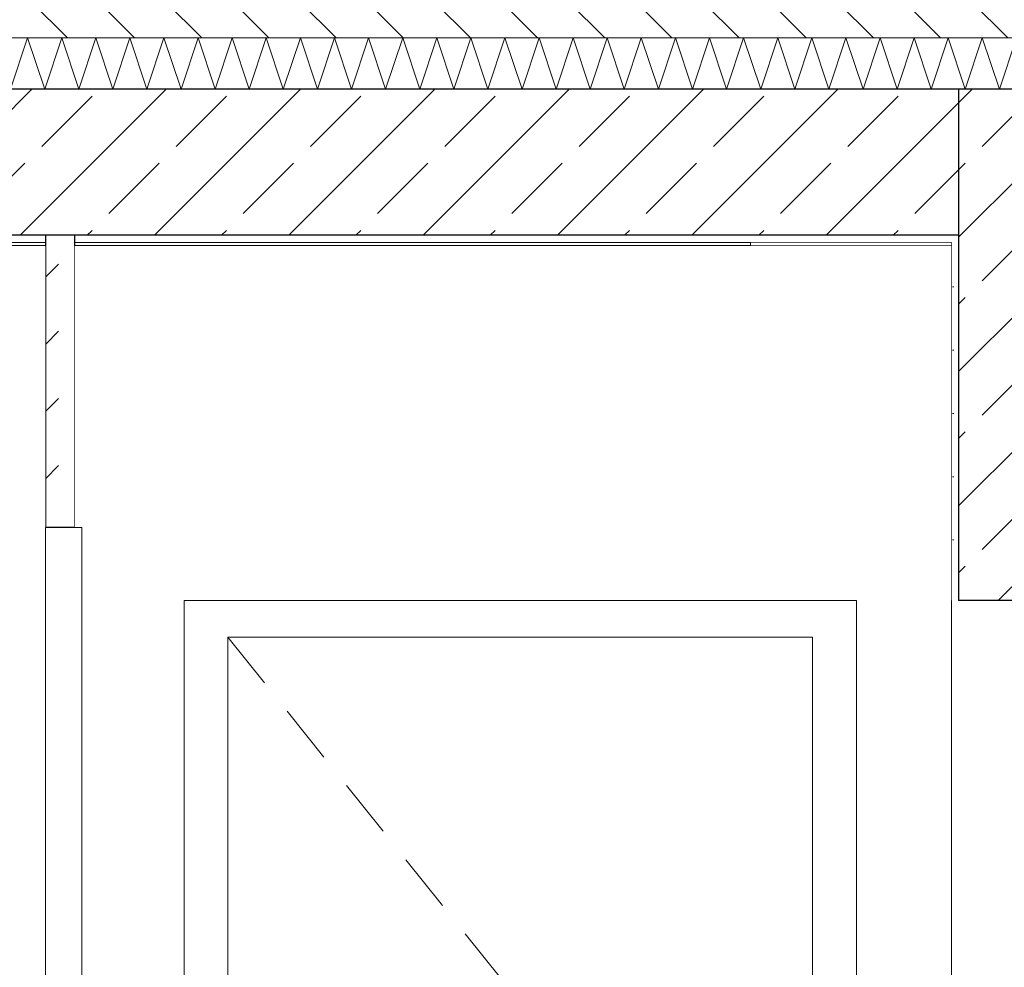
# Model space of a CAD drawing. Header units: millimetres. Extents: x 90539 to 127778, y -34922 to 14506.
# Tile 34 of 256: x 100673 to 102020, y 4438 to 5735. Entities that reach past the tile are written whole.
import ezdxf

# ---------------------------------------------------------------- set-up
doc = ezdxf.new("R2010")
doc.units = ezdxf.units.MM
doc.header["$MEASUREMENT"] = 0
doc.linetypes.add('Wipeout_Contour', pattern=[1000, 0, -1000])
for name, color, linetype in [('Nowe_A-Belki-Wieniec', 7, 'Continuous'), ('Nowe_A-Posadzki', 7, 'Continuous'), ('Nowe_A-Stropy', 7, 'Continuous'), ('Nowe_A-Wentylacja-Mechaniczna-0-5', 7, 'Continuous'), ('Nowe_A-Wymiary-Wewnętrzne', 7, 'Continuous'), ('Nowe_A-Wymiary-Zewnętrzne', 7, 'Continuous'), ('Nowe_A-Ściany-Działowe', 7, 'Continuous'), ('Nowe_A-Ściany-Wewnętrzne', 7, 'Continuous'), ('Nowe_Drzwi Archicad', 7, 'Continuous')]:
    doc.layers.add(name, color=color, linetype=linetype)
for name, color, linetype, lineweight in [('Nowe_A-Belki-Wieniec_Nr_pióra__30', 7, 'Continuous', 25), ('Nowe_A-Posadzki_Nr_pióra__174', 7, 'Continuous', 5), ('Nowe_A-Posadzki_Nr_pióra__9', 7, 'Continuous', 13), ('Nowe_A-Stropy_Nr_pióra__29', 7, 'Continuous', 25), ('Nowe_A-Stropy_Nr_pióra__49', 7, 'Continuous', 15), ('Nowe_A-Wentylacja-Mechaniczna-0-5_Nr_pióra__87', 7, 'Continuous', 13), ('Nowe_A-Wymiary-Wewnętrzne_Nr_pióra__46', 5, 'Continuous', 15), ('Nowe_A-Wymiary-Zewnętrzne_Nr_pióra__46', 5, 'Continuous', 15), ('Nowe_A-Ściany-Działowe_Nr_pióra__27', 7, 'Continuous', 25), ('Nowe_A-Ściany-Wewnętrzne_Nr_pióra__27', 7, 'Continuous', 25), ('Nowe_A-Ściany-Wewnętrzne_Nr_pióra__47', 7, 'Continuous', 15), ('Nowe_A-Ściany-Wewnętrzne_Nr_pióra__87', 7, 'Continuous', 13), ('Nowe_Drzwi Archicad_Nr_pióra__23', 7, 'Continuous', 15), ('Nowe_Drzwi Archicad_Nr_pióra__3', 7, 'Continuous', 13), ('Nowe_Drzwi Archicad_Nr_pióra__87', 7, 'Continuous', 13)]:
    doc.layers.add(name, color=color, linetype=linetype, lineweight=lineweight)
for name, color, linetype, lineweight, true_color in [('Nowe_A-Wymiary-Wewnętrzne_Nr_pióra__45', 7, 'Continuous', 15, 0x40a5ff), ('Nowe_A-Wymiary-Wewnętrzne_Nr_pióra__85', 7, 'Continuous', 13, 0x80c2ff), ('Nowe_A-Wymiary-Zewnętrzne_Nr_pióra__45', 7, 'Continuous', 15, 0x40a5ff), ('Nowe_A-Wymiary-Zewnętrzne_Nr_pióra__85', 7, 'Continuous', 13, 0x80c2ff)]:
    doc.layers.add(name, color=color, linetype=linetype, lineweight=lineweight, true_color=true_color)
doc.styles.add('STYL_AUTOMATYCZNY_2', font='arial.ttf')
doc.dimstyles.new('STYL_AUTOMATYCZNY__1', dxfattribs={"dimtxt": 125, "dimasz": 47.5, "dimexe": 0.18, "dimexo": 20, "dimgap": 0, "dimtad": 1, "dimdec": 1, "dimlfac": 0.1, "dimzin": 0, "dimdsep": 46, "dimtxsty": 'STYL_AUTOMATYCZNY_2', "dimblk": 'ARROWHEAD_11', "dimblk1": 'ARROWHEAD_11', "dimblk2": 'ARROWHEAD_11', "dimcen": 0.09, "dimclrd": 256, "dimclre": 256, "dimclrt": 5, "dimadec": 1, "dimazin": 0, "dimtfac": 1, "dimtdec": 4, "dimtmove": 0, "dimatfit": 3, "dimfxl": 0, "dimtolj": 1, "dimtzin": 0, "dimarcsym": 0})
pattern_1 = [(0, (0, 0), (0, 86.60254), [0, -50]), (0, (25, 43.3), (0, 86.60254), [0, -50])]
pattern_2 = [(45, (0, 0), (-91.92388, 91.92388), []), (45, (-45.96, 45.96), (-91.92388, 91.92388), [97.5, -32.5])]

# ---------------------------------------------------------------- blocks, each defined once
blk = doc.blocks.new('ElemPrzekroju_53')
at = {"color": 254, "linetype": 'Wipeout_Contour', "lineweight": 0, "ltscale": 400359.588987}
blk.add_wipeout([(100707.6, 5430), (99177.6, 5430), (99177.6, 5426), (100707.6, 5426)], dxfattribs=at).dxf.layer = 'Nowe_A-Ściany-Wewnętrzne'
at = {"color": 254, "linetype": 'Wipeout_Contour', "lineweight": 0, "ltscale": 405422.195233}
blk.add_wipeout([(100747.6, 5430), (100747.6, 5426), (101672.6, 5426), (101672.6, 5430)], dxfattribs=at).dxf.layer = 'Nowe_A-Ściany-Wewnętrzne'
blk = doc.blocks.new('ElemPrzekroju_54')
at = {"layer": 'Nowe_A-Ściany-Wewnętrzne_Nr_pióra__27', "color": 7, "linetype": 'Continuous', "lineweight": 25}
blk.add_line((101957.6, 5430), (101957.6, 5390), dxfattribs=at)
at = {"color": 254, "linetype": 'Wipeout_Contour', "lineweight": 0, "ltscale": 510610.455212}
blk.add_wipeout([(101947.6, 4940), (101947.6, 2890), (102092.6, 2890), (102092.6, 4890), (102092.6, 4940)], dxfattribs=at).dxf.layer = 'Nowe_A-Ściany-Wewnętrzne'
at = {"layer": 'Nowe_A-Ściany-Wewnętrzne', "linetype": 'Continuous', "lineweight": 0, "true_color": 0x000000}
h = blk.add_hatch(dxfattribs=at)
h.set_pattern_fill('Tynk', color=18, style=0, pattern_type=2)
h.set_pattern_definition(pattern_1)
h.paths.add_polyline_path([(101947.6, 4940), (101957.6, 4940), (101957.6, 5390), (101957.6, 5430), (101947.6, 5430)])
h = blk.add_hatch(dxfattribs=at)
h.set_pattern_fill('Beton_zbrojony', color=18, style=0, pattern_type=2)
h.set_pattern_definition(pattern_2)
h.paths.add_polyline_path([(101957.6, 5390), (101957.6, 4940), (102207.6, 4940), (102207.6, 5390)])
at = {"layer": 'Nowe_A-Ściany-Wewnętrzne_Nr_pióra__27', "color": 7, "linetype": 'Continuous', "lineweight": 25}
blk.add_line((101957.6, 5390), (101957.6, 4940), dxfattribs=at)
at = {"layer": 'Nowe_A-Ściany-Wewnętrzne_Nr_pióra__27', "color": 7, "linetype": 'Continuous', "lineweight": 25, "flags": 128}
blk.add_lwpolyline([(102207.6, 4940), (102092.6, 4940), (101957.6, 4940)], dxfattribs=at)
at = {"layer": 'Nowe_A-Ściany-Wewnętrzne_Nr_pióra__47', "color": 7, "linetype": 'Continuous', "lineweight": 15}
blk.add_line((101947.6, 5430), (101947.6, 4940), dxfattribs=at)
blk = doc.blocks.new('ElemPrzekroju_55')
at = {"layer": 'Nowe_A-Ściany-Działowe', "linetype": 'Continuous', "lineweight": 0, "true_color": 0x000000}
h = blk.add_hatch(dxfattribs=at)
h.set_pattern_fill('Beton', color=18, style=0, pattern_type=2)
h.set_pattern_definition([(45, (0, 0), (-91.92388, 91.92388), [97.5, -32.5]), (45, (0, 91.92), (-91.92388, 91.92388), [97.5, -32.5])])
h.paths.add_polyline_path([(100707.6, 5440), (100707.6, 5040), (100747.6, 5040), (100747.6, 5440)])
at = {"layer": 'Nowe_A-Ściany-Działowe_Nr_pióra__27', "color": 7, "linetype": 'Continuous', "lineweight": 25}
for p, q in [((100707.6, 5440), (100707.6, 5430)), ((100747.6, 5440), (100747.6, 5430)), ((100707.6, 5430), (100707.6, 5040)), ((100747.6, 5430), (100747.6, 5040)), ((100747.6, 5040), (100707.6, 5040))]:
    blk.add_line(p, q, dxfattribs=at)
blk = doc.blocks.new('ElemPrzekroju_143')
at = {"layer": 'Nowe_A-Stropy', "linetype": 'Continuous', "lineweight": 0, "true_color": 0x000000}
h = blk.add_hatch(dxfattribs=at)
h.set_pattern_fill('Beton_zbrojony', color=18, style=0, pattern_type=2)
h.set_pattern_definition(pattern_2)
h.paths.add_polyline_path([(101957.6, 5640), (99167.6, 5640), (99167.6, 5440), (100707.6, 5440), (100747.6, 5440), (101957.6, 5440)])
h = blk.add_hatch(dxfattribs=at)
h.set_pattern_fill('Tynk', color=18, style=0, pattern_type=2)
h.set_pattern_definition(pattern_1)
h.paths.add_polyline_path([(99167.6, 5430), (100707.6, 5430), (100707.6, 5440), (99167.6, 5440)])
h = blk.add_hatch(dxfattribs=at)
h.set_pattern_fill('Tynk', color=18, style=0, pattern_type=2)
h.set_pattern_definition(pattern_1)
h.paths.add_polyline_path([(100747.6, 5440), (100747.6, 5430), (101957.6, 5430), (101957.6, 5440)])
at = {"layer": 'Nowe_A-Stropy_Nr_pióra__29', "color": 7, "linetype": 'Continuous', "lineweight": 25, "flags": 128}
for points in [[(101957.6, 5640), (99177.6, 5640), (99167.6, 5640)], [(101957.6, 5440), (100747.6, 5440), (100707.6, 5440), (99167.6, 5440)]]:
    blk.add_lwpolyline(points, dxfattribs=at)
at = {"layer": 'Nowe_A-Stropy_Nr_pióra__49', "color": 7, "linetype": 'Continuous', "lineweight": 15}
for p, q in [((100707.6, 5430), (99177.6, 5430)), ((101947.6, 5430), (100747.6, 5430))]:
    blk.add_line(p, q, dxfattribs=at)
blk = doc.blocks.new('*X384')
at = {"layer": 'Nowe_A-Posadzki_Nr_pióra__174', "color": 7, "linetype": 'Continuous', "lineweight": 5}
for p, q in [((100660, 5640), (100683.3, 5710)), ((100683.3, 5710), (100706.7, 5640)), ((100706.7, 5640), (100730, 5710)), ((100730, 5710), (100753.3, 5640)), ((100753.3, 5640), (100776.7, 5710)), ((100776.7, 5710), (100800, 5640)), ((100800, 5640), (100823.3, 5710)), ((100823.3, 5710), (100846.7, 5640)), ((100846.7, 5640), (100870, 5710)), ((100870, 5710), (100893.3, 5640)), ((100893.3, 5640), (100916.7, 5710)), ((100916.7, 5710), (100940, 5640)), ((100940, 5640), (100963.3, 5710)), ((100963.3, 5710), (100986.7, 5640)), ((100986.7, 5640), (101010, 5710)), ((101010, 5710), (101033.3, 5640)), ((101033.3, 5640), (101056.7, 5710)), ((101056.7, 5710), (101080, 5640)), ((101080, 5640), (101103.3, 5710)), ((101103.3, 5710), (101126.7, 5640)), ((101126.7, 5640), (101150, 5710)), ((101150, 5710), (101173.3, 5640)), ((101173.3, 5640), (101196.7, 5710)), ((101196.7, 5710), (101220, 5640)), ((101220, 5640), (101243.3, 5710)), ((101243.3, 5710), (101266.7, 5640)), ((101266.7, 5640), (101290, 5710)), ((101290, 5710), (101313.3, 5640)), ((101313.3, 5640), (101336.7, 5710)), ((101336.7, 5710), (101360, 5640)), ((101360, 5640), (101383.3, 5710)), ((101383.3, 5710), (101406.7, 5640)), ((101406.7, 5640), (101430, 5710)), ((101430, 5710), (101453.3, 5640)), ((101453.3, 5640), (101476.7, 5710)), ((101476.7, 5710), (101500, 5640)), ((101500, 5640), (101523.3, 5710)), ((101523.3, 5710), (101546.7, 5640)), ((101546.7, 5640), (101570, 5710)), ((101570, 5710), (101593.3, 5640)), ((101593.3, 5640), (101616.7, 5710)), ((101616.7, 5710), (101640, 5640)), ((101640, 5640), (101663.3, 5710)), ((101663.3, 5710), (101686.7, 5640)), ((101686.7, 5640), (101710, 5710)), ((101710, 5710), (101733.3, 5640)), ((101733.3, 5640), (101756.7, 5710)), ((101756.7, 5710), (101780, 5640)), ((101780, 5640), (101803.3, 5710)), ((101803.3, 5710), (101826.7, 5640)), ((101826.7, 5640), (101850, 5710)), ((101850, 5710), (101873.3, 5640)), ((101873.3, 5640), (101896.7, 5710)), ((101896.7, 5710), (101920, 5640)), ((101920, 5640), (101943.3, 5710)), ((101943.3, 5710), (101966.7, 5640)), ((101966.7, 5640), (101990, 5710)), ((101990, 5710), (102013.3, 5640)), ((102013.3, 5640), (102036.7, 5710))]:
    blk.add_line(p, q, dxfattribs=at)
blk = doc.blocks.new('ElemPrzekroju_328')
at = {"layer": 'Nowe_A-Posadzki', "linetype": 'Continuous', "lineweight": 0, "true_color": 0x000000}
h = blk.add_hatch(dxfattribs=at)
h.set_pattern_fill('Cegła_zwykła', color=18, style=0, pattern_type=2)
h.set_pattern_definition([(135, (0, 0), (45.96194, 45.96194), [])])
h.paths.add_polyline_path([(99177.6, 5760), (99177.6, 5710), (107317.6, 5710), (107317.6, 5760)])
at = {"layer": 'Nowe_A-Posadzki_Nr_pióra__9', "color": 7, "linetype": 'Continuous', "lineweight": 13}
blk.add_line((107317.6, 5710), (99177.6, 5710), dxfattribs=at)
at = {"layer": 'Nowe_A-Posadzki', "lineweight": 0}
blk.add_blockref('*X384', (0, 0), dxfattribs=at)
blk = doc.blocks.new('ElemPrzekroju_359')
at = {"layer": 'Nowe_A-Belki-Wieniec', "linetype": 'Continuous', "lineweight": 0, "true_color": 0x000000}
h = blk.add_hatch(dxfattribs=at)
h.set_pattern_fill('Beton_zbrojony', color=18, style=0, pattern_type=2)
h.set_pattern_definition(pattern_2)
h.paths.add_polyline_path([(101957.6, 5640), (101957.6, 5430), (101957.6, 5390), (102207.6, 5390), (102207.6, 5640)])
at = {"layer": 'Nowe_A-Belki-Wieniec_Nr_pióra__30', "color": 7, "linetype": 'Continuous', "lineweight": 25}
blk.add_line((102207.6, 5640), (101957.6, 5640), dxfattribs=at)
at = {"layer": 'Nowe_A-Belki-Wieniec_Nr_pióra__30', "color": 7, "linetype": 'Continuous', "lineweight": 25, "flags": 128}
blk.add_lwpolyline([(101957.6, 5640), (101957.6, 5440), (101957.6, 5430)], dxfattribs=at)
blk = doc.blocks.new('ElemPrzekroju_379')
at = {"color": 254, "linetype": 'Wipeout_Contour', "lineweight": 0, "ltscale": 998993.067359}
blk.add_wipeout([(99177.6, 5426), (99177.6, 4515), (99207.6, 4515), (99207.6, 4490), (99177.6, 4490), (99177.6, 2890), (100707.6, 2890), (100707.6, 4990), (100707.6, 5040), (100707.6, 5426)], dxfattribs=at).dxf.layer = 'Nowe_A-Ściany-Wewnętrzne'
at = {"color": 254, "linetype": 'Wipeout_Contour', "lineweight": 0, "ltscale": 1115351.331675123}
blk.add_wipeout([(100747.6, 5040), (100757.6, 5040), (100757.6, 2890), (100897.6, 2890), (100897.6, 4940), (101817.6, 4940), (101817.6, 2890), (101947.6, 2890), (101947.6, 4940), (101947.6, 5426), (100747.6, 5426)], dxfattribs=at).dxf.layer = 'Nowe_A-Ściany-Wewnętrzne'
at = {"layer": 'Nowe_A-Ściany-Wewnętrzne_Nr_pióra__87', "color": 7, "linetype": 'Continuous', "lineweight": 13}
for p, q in [((100707.6, 5426), (99177.6, 5426)), ((101947.6, 5426), (100747.6, 5426))]:
    blk.add_line(p, q, dxfattribs=at)
blk = doc.blocks.new('ElemPrzekroju_380')
at = {"layer": 'Nowe_Drzwi Archicad_Nr_pióra__3', "color": 7, "linetype": 'Continuous', "lineweight": 13}
for p, q in [((101038.8, 4788.5), (101088.8, 4726)), ((101120, 4687), (101170, 4624.5)), ((101201.2, 4585.5), (101251.2, 4523)), ((101282.4, 4483.9), (101332.4, 4421.5))]:
    blk.add_line(p, q, dxfattribs=at)
at = {"color": 254, "linetype": 'Wipeout_Contour', "lineweight": 0, "ltscale": 404029.903484}
blk.add_wipeout([(100897.6, 2890), (100957.6, 2890), (100957.6, 4890), (100897.6, 4890)], dxfattribs=at).dxf.layer = 'Nowe_Drzwi Archicad'
at = {"color": 254, "linetype": 'Wipeout_Contour', "lineweight": 0, "ltscale": 407467.206473}
blk.add_wipeout([(101817.6, 2890), (101817.6, 4890), (101757.6, 4890), (101757.6, 2890)], dxfattribs=at).dxf.layer = 'Nowe_Drzwi Archicad'
at = {"color": 254, "linetype": 'Wipeout_Contour', "lineweight": 0, "ltscale": 608857.726528}
blk.add_wipeout([(101817.6, 4940), (100897.6, 4940), (100897.6, 4890), (100957.6, 4890), (101757.6, 4890), (101817.6, 4890)], dxfattribs=at).dxf.layer = 'Nowe_Drzwi Archicad'
at = {"layer": 'Nowe_Drzwi Archicad_Nr_pióra__3', "color": 7, "linetype": 'Continuous', "lineweight": 13}
for p, q in [((100897.6, 4890), (100897.6, 4940)), ((100897.6, 4940), (101817.6, 4940)), ((101817.6, 4940), (101817.6, 4890)), ((100897.6, 2890), (100897.6, 4890)), ((100957.6, 4890), (101007.6, 4827.5)), ((101757.6, 4890), (100957.6, 4890)), ((100957.6, 4890), (100957.6, 2890)), ((101757.6, 2890), (101757.6, 4890)), ((101817.6, 4890), (101817.6, 2890))]:
    blk.add_line(p, q, dxfattribs=at)
blk = doc.blocks.new('ElemPrzekroju_409')
at = {"layer": 'Nowe_Drzwi Archicad_Nr_pióra__87', "color": 7, "linetype": 'Continuous', "lineweight": 13}
blk.add_line((101947.6, 2890), (101947.6, 4940), dxfattribs=at)
blk = doc.blocks.new('ElemPrzekroju_485')
at = {"color": 254, "linetype": 'Wipeout_Contour', "lineweight": 0, "ltscale": 407818.760755}
blk.add_wipeout([(101672.6, 5430), (101672.6, 5426), (101947.6, 5426), (101947.6, 5430)], dxfattribs=at).dxf.layer = 'Nowe_A-Wentylacja-Mechaniczna-0-5'
at = {"layer": 'Nowe_A-Wentylacja-Mechaniczna-0-5_Nr_pióra__87', "color": 7, "linetype": 'Continuous', "lineweight": 13}
blk.add_line((101672.6, 5430), (101672.6, 5426), dxfattribs=at)
blk = doc.blocks.new('ElemPrzekroju_514')
at = {"layer": 'Nowe_Drzwi Archicad_Nr_pióra__23', "color": 7, "linetype": 'Continuous', "lineweight": 15}
blk.add_line((100757.6, 5040), (100747.6, 5040), dxfattribs=at)
at = {"layer": 'Nowe_Drzwi Archicad_Nr_pióra__23', "color": 7, "linetype": 'Continuous', "lineweight": 15, "flags": 128}
for points in [[(100707.6, 5040), (100707.6, 4990), (100707.6, 2890)], [(100757.6, 5040), (100757.6, 4990), (100757.6, 2890)]]:
    blk.add_lwpolyline(points, dxfattribs=at)
blk = doc.blocks.new('*D704')
at = {"layer": 'Nowe_A-Wymiary-Wewnętrzne_Nr_pióra__45', "linetype": 'Continuous', "lineweight": 15, "true_color": 0x40a5ff}
for points in [[(108300.4, 4960), (108301.4, 4955.2), (108304.1, 4951.2), (108308.1, 4948.5), (108312.9, 4947.5), (108317.7, 4948.5), (108321.8, 4951.2), (108324.5, 4955.2), (108325.4, 4960), (108324.5, 4964.8), (108321.8, 4968.8), (108317.7, 4971.5), (108312.9, 4972.5), (108308.1, 4971.5), (108304.1, 4968.8), (108301.4, 4964.8)], [(108300.4, 2890), (108301.4, 2885.2), (108304.1, 2881.2), (108308.1, 2878.5), (108312.9, 2877.5), (108317.7, 2878.5), (108321.8, 2881.2), (108324.5, 2885.2), (108325.4, 2890), (108324.5, 2894.8), (108321.8, 2898.8), (108317.7, 2901.5), (108312.9, 2902.5), (108308.1, 2901.5), (108304.1, 2898.8), (108301.4, 2894.8)]]:
    blk.add_hatch(color=161, dxfattribs=at).paths.add_polyline_path(points)
at = {"layer": 'Nowe_A-Wymiary-Wewnętrzne_Nr_pióra__45', "color": 161, "linetype": 'Continuous', "lineweight": 15, "true_color": 0x40a5ff}
for centre in [(108312.9, 4960), (108312.9, 2890)]:
    blk.add_circle(centre, 12.5, dxfattribs=at)
at = {"layer": 'Nowe_A-Wymiary-Wewnętrzne_Nr_pióra__85', "color": 151, "linetype": 'Continuous', "lineweight": 13, "true_color": 0x80c2ff}
for p, q in [((108300.4, 4960), (108266.1, 4960)), ((108359.8, 4960), (108325.4, 4960)), ((108312.9, 2902.5), (108312.9, 4947.5)), ((108300.4, 2890), (108266.1, 2890)), ((108359.8, 2890), (108325.4, 2890))]:
    blk.add_line(p, q, dxfattribs=at)
at = {"layer": 'Nowe_A-Wymiary-Wewnętrzne_Nr_pióra__46', "color": 5, "lineweight": 15, "char_height": 125, "attachment_point": 7, "rotation": 90, "style": 'STYL_AUTOMATYCZNY_2'}
for s, insert in [('\\A1;{\\pql;\\fArial|b0|i0|c238|p0;\\W1.000000;207,0}', (108287.9, 3877.3)), ('\\A1;{\\pql;\\fArial|b0|i0|c238|p0;\\W1.000000;35,0}', (108287.9, 2902.5))]:
    blk.add_mtext(s, dxfattribs=dict(at, insert=insert))
blk = doc.blocks.new('ARROWHEAD_11')
at = {"color": 0, "linetype": 'Continuous', "lineweight": 0}
blk.add_line((0, 0), (-1, 0), dxfattribs=at)
at = {"color": 0, "linetype": 'Continuous', "lineweight": 0, "const_width": 0.25, "flags": 128}
blk.add_lwpolyline([(-0.125, 0, 1), (0.125, 0, 1)], format="xyb", close=True, dxfattribs=at)
blk = doc.blocks.new('*D705')
at = {"layer": 'Nowe_A-Wymiary-Wewnętrzne_Nr_pióra__45', "linetype": 'Continuous', "lineweight": 15, "true_color": 0x40a5ff}
for points in [[(108300.4, 5430), (108301.4, 5425.2), (108304.1, 5421.2), (108308.1, 5418.5), (108312.9, 5417.5), (108317.7, 5418.5), (108321.8, 5421.2), (108324.5, 5425.2), (108325.4, 5430), (108324.5, 5434.8), (108321.8, 5438.8), (108317.7, 5441.5), (108312.9, 5442.5), (108308.1, 5441.5), (108304.1, 5438.8), (108301.4, 5434.8)], [(108300.4, 4960), (108301.4, 4955.2), (108304.1, 4951.2), (108308.1, 4948.5), (108312.9, 4947.5), (108317.7, 4948.5), (108321.8, 4951.2), (108324.5, 4955.2), (108325.4, 4960), (108324.5, 4964.8), (108321.8, 4968.8), (108317.7, 4971.5), (108312.9, 4972.5), (108308.1, 4971.5), (108304.1, 4968.8), (108301.4, 4964.8)]]:
    blk.add_hatch(color=161, dxfattribs=at).paths.add_polyline_path(points)
at = {"layer": 'Nowe_A-Wymiary-Wewnętrzne_Nr_pióra__45', "color": 161, "linetype": 'Continuous', "lineweight": 15, "true_color": 0x40a5ff}
for centre in [(108312.9, 5430), (108312.9, 4960)]:
    blk.add_circle(centre, 12.5, dxfattribs=at)
at = {"layer": 'Nowe_A-Wymiary-Wewnętrzne_Nr_pióra__85', "color": 151, "linetype": 'Continuous', "lineweight": 13, "true_color": 0x80c2ff}
for p, q in [((108300.4, 5430), (108266.1, 5430)), ((108312.9, 4972.5), (108312.9, 5417.5)), ((108359.8, 5430), (108325.4, 5430)), ((108300.4, 4960), (108266.1, 4960)), ((108359.8, 4960), (108325.4, 4960))]:
    blk.add_line(p, q, dxfattribs=at)
at = {"layer": 'Nowe_A-Wymiary-Wewnętrzne_Nr_pióra__46', "color": 5, "lineweight": 15, "insert": (108287.9, 5028.2), "char_height": 125, "attachment_point": 7, "rotation": 90, "style": 'STYL_AUTOMATYCZNY_2'}
blk.add_mtext('\\A1;{\\pql;\\fArial|b0|i0|c238|p0;\\W1.000000;47,0}', dxfattribs=at)
blk = doc.blocks.new('*D706')
at = {"layer": 'Nowe_A-Wymiary-Wewnętrzne_Nr_pióra__45', "linetype": 'Continuous', "lineweight": 15, "true_color": 0x40a5ff}
for points in [[(108300.4, 5780), (108301.4, 5775.2), (108304.1, 5771.2), (108308.1, 5768.5), (108312.9, 5767.5), (108317.7, 5768.5), (108321.8, 5771.2), (108324.5, 5775.2), (108325.4, 5780), (108324.5, 5784.8), (108321.8, 5788.8), (108317.7, 5791.5), (108312.9, 5792.5), (108308.1, 5791.5), (108304.1, 5788.8), (108301.4, 5784.8)], [(108300.4, 5430), (108301.4, 5425.2), (108304.1, 5421.2), (108308.1, 5418.5), (108312.9, 5417.5), (108317.7, 5418.5), (108321.8, 5421.2), (108324.5, 5425.2), (108325.4, 5430), (108324.5, 5434.8), (108321.8, 5438.8), (108317.7, 5441.5), (108312.9, 5442.5), (108308.1, 5441.5), (108304.1, 5438.8), (108301.4, 5434.8)]]:
    blk.add_hatch(color=161, dxfattribs=at).paths.add_polyline_path(points)
at = {"layer": 'Nowe_A-Wymiary-Wewnętrzne_Nr_pióra__45', "color": 161, "linetype": 'Continuous', "lineweight": 15, "true_color": 0x40a5ff}
for centre in [(108312.9, 5780), (108312.9, 5430)]:
    blk.add_circle(centre, 12.5, dxfattribs=at)
at = {"layer": 'Nowe_A-Wymiary-Wewnętrzne_Nr_pióra__85', "color": 151, "linetype": 'Continuous', "lineweight": 13, "true_color": 0x80c2ff}
for p, q in [((108300.4, 5780), (108266.1, 5780)), ((108359.8, 5780), (108325.4, 5780)), ((108312.9, 5442.5), (108312.9, 5767.5)), ((108300.4, 5430), (108266.1, 5430)), ((108359.8, 5430), (108325.4, 5430))]:
    blk.add_line(p, q, dxfattribs=at)
blk = doc.blocks.new('*D720')
at = {"layer": 'Nowe_A-Wymiary-Wewnętrzne_Nr_pióra__45', "linetype": 'Continuous', "lineweight": 15, "true_color": 0x40a5ff}
for points in [[(116511.2, 5430), (116512.1, 5425.2), (116514.8, 5421.2), (116518.9, 5418.5), (116523.7, 5417.5), (116528.4, 5418.5), (116532.5, 5421.2), (116535.2, 5425.2), (116536.2, 5430), (116535.2, 5434.8), (116532.5, 5438.8), (116528.4, 5441.5), (116523.7, 5442.5), (116518.9, 5441.5), (116514.8, 5438.8), (116512.1, 5434.8)], [(116511.2, 5090), (116512.1, 5085.2), (116514.8, 5081.2), (116518.9, 5078.5), (116523.7, 5077.5), (116528.4, 5078.5), (116532.5, 5081.2), (116535.2, 5085.2), (116536.2, 5090), (116535.2, 5094.8), (116532.5, 5098.8), (116528.4, 5101.5), (116523.7, 5102.5), (116518.9, 5101.5), (116514.8, 5098.8), (116512.1, 5094.8)]]:
    blk.add_hatch(color=161, dxfattribs=at).paths.add_polyline_path(points)
at = {"layer": 'Nowe_A-Wymiary-Wewnętrzne_Nr_pióra__45', "color": 161, "linetype": 'Continuous', "lineweight": 15, "true_color": 0x40a5ff}
for centre in [(116523.7, 5430), (116523.7, 5090)]:
    blk.add_circle(centre, 12.5, dxfattribs=at)
at = {"layer": 'Nowe_A-Wymiary-Wewnętrzne_Nr_pióra__85', "color": 151, "linetype": 'Continuous', "lineweight": 13, "true_color": 0x80c2ff}
for p, q in [((116511.2, 5430), (116476.8, 5430)), ((116523.7, 5102.5), (116523.7, 5417.5)), ((116570.5, 5430), (116536.2, 5430)), ((116511.2, 5090), (116476.8, 5090)), ((116570.5, 5090), (116536.2, 5090))]:
    blk.add_line(p, q, dxfattribs=at)
blk = doc.blocks.new('*D721')
at = {"layer": 'Nowe_A-Wymiary-Wewnętrzne_Nr_pióra__45', "linetype": 'Continuous', "lineweight": 15, "true_color": 0x40a5ff}
for points in [[(116511.2, 5780), (116512.1, 5775.2), (116514.8, 5771.2), (116518.9, 5768.5), (116523.7, 5767.5), (116528.4, 5768.5), (116532.5, 5771.2), (116535.2, 5775.2), (116536.2, 5780), (116535.2, 5784.8), (116532.5, 5788.8), (116528.4, 5791.5), (116523.7, 5792.5), (116518.9, 5791.5), (116514.8, 5788.8), (116512.1, 5784.8)], [(116511.2, 5430), (116512.1, 5425.2), (116514.8, 5421.2), (116518.9, 5418.5), (116523.7, 5417.5), (116528.4, 5418.5), (116532.5, 5421.2), (116535.2, 5425.2), (116536.2, 5430), (116535.2, 5434.8), (116532.5, 5438.8), (116528.4, 5441.5), (116523.7, 5442.5), (116518.9, 5441.5), (116514.8, 5438.8), (116512.1, 5434.8)]]:
    blk.add_hatch(color=161, dxfattribs=at).paths.add_polyline_path(points)
at = {"layer": 'Nowe_A-Wymiary-Wewnętrzne_Nr_pióra__45', "color": 161, "linetype": 'Continuous', "lineweight": 15, "true_color": 0x40a5ff}
for centre in [(116523.7, 5780), (116523.7, 5430)]:
    blk.add_circle(centre, 12.5, dxfattribs=at)
at = {"layer": 'Nowe_A-Wymiary-Wewnętrzne_Nr_pióra__85', "color": 151, "linetype": 'Continuous', "lineweight": 13, "true_color": 0x80c2ff}
for p, q in [((116511.2, 5780), (116476.8, 5780)), ((116570.5, 5780), (116536.2, 5780)), ((116523.7, 5442.5), (116523.7, 5767.5)), ((116511.2, 5430), (116476.8, 5430)), ((116570.5, 5430), (116536.2, 5430))]:
    blk.add_line(p, q, dxfattribs=at)
blk = doc.blocks.new('*D748')
at = {"layer": 'Nowe_A-Wymiary-Zewnętrzne_Nr_pióra__45', "linetype": 'Continuous', "lineweight": 15, "true_color": 0x40a5ff}
for points in [[(119375.1, 12845), (119376.1, 12840.2), (119378.8, 12836.2), (119382.8, 12833.5), (119387.6, 12832.5), (119392.4, 12833.5), (119396.5, 12836.2), (119399.2, 12840.2), (119400.1, 12845), (119399.2, 12849.8), (119396.5, 12853.8), (119392.4, 12856.5), (119387.6, 12857.5), (119382.8, 12856.5), (119378.8, 12853.8), (119376.1, 12849.8)], [(119375.1, -450), (119376.1, -454.8), (119378.8, -458.8), (119382.8, -461.5), (119387.6, -462.5), (119392.4, -461.5), (119396.5, -458.8), (119399.2, -454.8), (119400.1, -450), (119399.2, -445.2), (119396.5, -441.2), (119392.4, -438.5), (119387.6, -437.5), (119382.8, -438.5), (119378.8, -441.2), (119376.1, -445.2)]]:
    blk.add_hatch(color=161, dxfattribs=at).paths.add_polyline_path(points)
at = {"layer": 'Nowe_A-Wymiary-Zewnętrzne_Nr_pióra__45', "color": 161, "linetype": 'Continuous', "lineweight": 15, "true_color": 0x40a5ff}
for centre in [(119387.6, 12845), (119387.6, -450)]:
    blk.add_circle(centre, 12.5, dxfattribs=at)
at = {"layer": 'Nowe_A-Wymiary-Zewnętrzne_Nr_pióra__85', "color": 151, "linetype": 'Continuous', "lineweight": 13, "true_color": 0x80c2ff}
for p, q in [((119387.6, 12857.5), (119387.6, 12870)), ((119375.1, 12845), (119340.8, 12845)), ((119434.5, 12845), (119400.1, 12845)), ((119387.6, -437.5), (119387.6, 12832.5)), ((119375.1, -450), (119340.8, -450)), ((119434.5, -450), (119400.1, -450)), ((119387.6, -475), (119387.6, -462.5))]:
    blk.add_line(p, q, dxfattribs=at)
at = {"layer": 'Nowe_A-Wymiary-Zewnętrzne_Nr_pióra__46', "color": 5, "lineweight": 15, "insert": (119362.6, 5911.5), "char_height": 125, "attachment_point": 7, "rotation": 90, "style": 'STYL_AUTOMATYCZNY_2'}
blk.add_mtext('\\A1;{\\pql;\\fArial|b0|i0|c238|p0;\\W1.000000;1\xa0329,5}', dxfattribs=at)

msp = doc.modelspace()

# ---------------------------------------------------------------- block references
at = {"layer": 'Nowe_A-Posadzki', "lineweight": 0}
msp.add_blockref('ElemPrzekroju_328', (0, 0), dxfattribs=at)
at = {"layer": 'Nowe_A-Ściany-Wewnętrzne', "lineweight": 0}
for name in ['ElemPrzekroju_54', 'ElemPrzekroju_53']:
    msp.add_blockref(name, (0, 0), dxfattribs=at)

# ---------------------------------------------------------------- next in the draw order: block references
at = {"layer": 'Nowe_A-Belki-Wieniec', "lineweight": 0}
msp.add_blockref('ElemPrzekroju_359', (0, 0), dxfattribs=at)
at = {"layer": 'Nowe_A-Stropy', "lineweight": 0}
msp.add_blockref('ElemPrzekroju_143', (0, 0), dxfattribs=at)
at = {"layer": 'Nowe_A-Ściany-Działowe', "lineweight": 0}
msp.add_blockref('ElemPrzekroju_55', (0, 0), dxfattribs=at)

# ---------------------------------------------------------------- next in the draw order: block references
at = {"layer": 'Nowe_A-Ściany-Wewnętrzne', "lineweight": 0}
msp.add_blockref('ElemPrzekroju_379', (0, 0), dxfattribs=at)

# ---------------------------------------------------------------- next in the draw order: block references
at = {"layer": 'Nowe_A-Wentylacja-Mechaniczna-0-5', "lineweight": 0}
msp.add_blockref('ElemPrzekroju_485', (0, 0), dxfattribs=at)
at = {"layer": 'Nowe_Drzwi Archicad', "lineweight": 0}
for name in ['ElemPrzekroju_514', 'ElemPrzekroju_380', 'ElemPrzekroju_409']:
    msp.add_blockref(name, (0, 0), dxfattribs=at)

# ---------------------------------------------------------------- next in the draw order: dimensions: what is measured, and where the dimension line sits
at = {"layer": 'Nowe_A-Wymiary-Wewnętrzne', "color": 151, "linetype": 'Continuous', "lineweight": 13, "true_color": 0x80c2ff}
for base, p1, p2, picture, middle in [((108312.93, 5780), (99177.6, 5430), (99177.6, 5780), '*D706', (108225.43, 5954.32)), ((116523.66, 5780), (99177.6, 5430), (99177.6, 5780), '*D721', (116436.16, 5954.32)), ((108312.93, 5430), (107577.6, 4960), (99177.6, 5430), '*D705', (108225.43, 5190)), ((116523.66, 5430), (116907.6, 5090), (99177.6, 5430), '*D720', (116436.16, 4905.67)), ((108312.93, 4960), (99177.6, 2890), (107577.6, 4960), '*D704', (108225.43, 4086.72))]:
    dim = msp.add_linear_dim(base=base, p1=p1, p2=p2, angle=90, dimstyle='STYL_AUTOMATYCZNY__1', dxfattribs=at)
    dim.commit()
    dim.dimension.update_dxf_attribs({"geometry": picture, "text_midpoint": middle, "dimtype": 160, "text_rotation": 90})
at = {"layer": 'Nowe_A-Wymiary-Zewnętrzne', "color": 151, "linetype": 'Continuous', "lineweight": 13, "true_color": 0x80c2ff}
dim = msp.add_linear_dim(base=(119387.63, 12845), p1=(95120.09, -450), p2=(98654.74, 12845), angle=90, dimstyle='STYL_AUTOMATYCZNY__1', dxfattribs=at)
dim.commit()
dim.dimension.update_dxf_attribs({"geometry": '*D748', "text_midpoint": (119300.13, 6192.64), "dimtype": 160, "text_rotation": 90})

doc.saveas('drawing.dxf')
